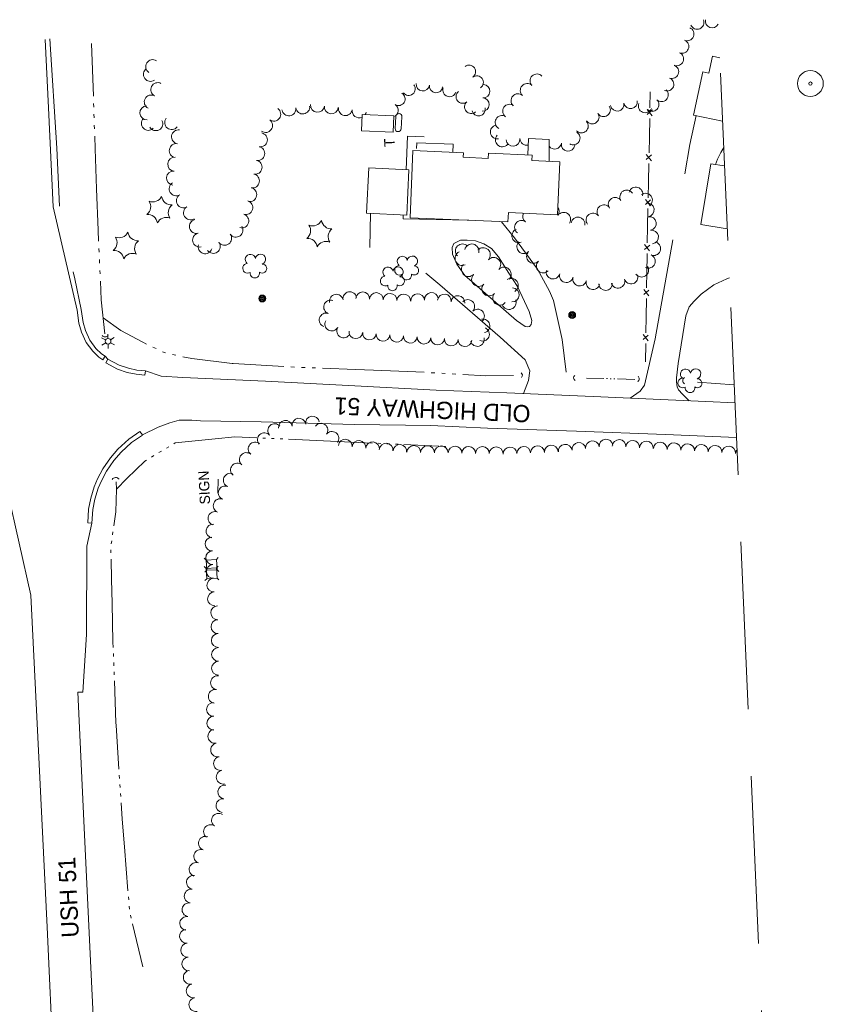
# Model space of a CAD drawing. Header units: feet. Extents: x 190818 to 192988, y 269845 to 270982.
# Tile 3 of 6: x 191407 to 191873, y 270302 to 270874. Entities that reach past the tile are written whole.
import ezdxf
from ezdxf.enums import TextEntityAlignment as Align

# ---------------------------------------------------------------- set-up
doc = ezdxf.new("R2010")
doc.units = ezdxf.units.FT
doc.header["$MEASUREMENT"] = 0
for name, pattern in [('DGN Style 3', [136.13208, 97.2372, -38.89488]), ('DGN Style 4', [155.676757, 77.78976, -38.89488, 0.097237, -38.89488]), ('DGN Style 5', [68.06604, 29.17116, -38.89488]), ('DGN Style 6', [184.945154, 0.097237, -38.89488, 68.06604, -38.89488, 0.097237, -38.89488])]:
    doc.linetypes.add(name, pattern=pattern)
for name, color, linetype, lineweight in [('E_BLD', 251, 'Continuous', 13), ('E_BLD_Name', 231, 'Continuous', 0), ('E_DWY', 3, 'DGN Style 3', 0), ('E_LAND_Vegetation', 20, 'Continuous', 0), ('E_MAP_Limits', 20, 'DGN Style 3', 0), ('E_MAP_PassPoints', 43, 'Continuous', 0), ('E_MISCPROP', 43, 'Continuous', 0), ('E_MISCPROP_HvyDash', 251, 'DGN Style 3', 13), ('E_MISCPROP_HvyLine', 251, 'Continuous', 13), ('E_MISCPROP_Railing', 43, 'Continuous', 0), ('E_PATH_Sidewalk', 3, 'DGN Style 5', 0), ('E_RDWY', 43, 'Continuous', 13), ('E_RDWY_Gravel', 43, 'DGN Style 3', 13), ('E_RDWY_Name', 231, 'Continuous', 0), ('E_UTL_AboveGroundPipe', 43, 'DGN Style 4', 0), ('E_WTR', 251, 'DGN Style 6', 0)]:
    doc.layers.add(name, color=color, linetype=linetype, lineweight=lineweight)
doc.styles.add('Style-IGR_FONT_0', font='IGR_FONT_0.shx')

# ---------------------------------------------------------------- blocks, each defined once
blk = doc.blocks.new('PP_5')
at = {"layer": 'E_MAP_PassPoints', "color": 43, "linetype": 'Continuous', "lineweight": 0}
for radius in [7.5, 0.96]:
    blk.add_circle((0, 0), radius, dxfattribs=at)
blk = doc.blocks.new('TK5')
at = {"layer": 'E_BLD', "color": 230, "linetype": 'Continuous', "lineweight": 0}
for p, q in [((8.74, 1.85), (1.64, 1.85)), ((1.73, -1.64), (8.76, -1.65))]:
    blk.add_line(p, q, dxfattribs=at)
for centre, start, end in [((1.75, 0.11), 93.5244, 269.5717), ((8.74, 0.1), 270.7062, 89.9569)]:
    blk.add_arc(centre, 1.75, start, end, dxfattribs=at)
blk = doc.blocks.new('TA')
at = {"layer": 'E_BLD_Name', "color": 230, "linetype": 'Continuous', "lineweight": 0, "style": 'Style-IGR_FONT_0'}
blk.add_text('T', height=6, rotation=0, dxfattribs=at).set_placement((-1.95, 0.22), align=Align.MIDDLE_LEFT)
blk = doc.blocks.new('CULVRT')
at = {"layer": 'E_MISCPROP_Railing', "color": 43, "linetype": 'Continuous', "lineweight": 0}
blk.add_arc((1.72, 1.29), 2.15, 216.8787, 323.1183, dxfattribs=at)
blk = doc.blocks.new('CULVRT_1')
at = {"layer": 'E_MISCPROP_Railing', "color": 43, "linetype": 'Continuous', "lineweight": 0}
blk.add_arc((2, 1.5), 2.5, 216.8801, 323.1197, dxfattribs=at)
blk = doc.blocks.new('LTP')
at = {"layer": 'E_MISCPROP', "color": 1, "linetype": 'Continuous', "lineweight": 0}
for p, q in [((-1.63, 0.07), (-4.24, 0.14)), ((-0.8, 1.43), (-2, 3.73)), ((0.9, 1.42), (2.27, 3.65)), ((-0.88, -1.42), (-2.24, -3.61)), ((0.76, -1.47), (2, -3.65)), ((1.64, -0.02), (4.16, -0.09))]:
    blk.add_line(p, q, dxfattribs=at)
blk.add_circle((0, 0), 1.64, dxfattribs=at)
blk = doc.blocks.new('POLE')
at = {"layer": 'E_MISCPROP', "color": 1, "linetype": 'Continuous', "lineweight": 0}
for centre, radius in [((-0.01, 0.02), 2.02), ((-0.01, 0.03), 1.52), ((0, -0.01), 1.01), ((0, 0), 0.502)]:
    blk.add_circle(centre, radius, dxfattribs=at)
blk = doc.blocks.new('POLE_1')
at = {"layer": 'E_MISCPROP', "color": 1, "linetype": 'Continuous', "lineweight": 0}
for centre, radius in [((-0.01, 0.02), 2.02), ((-0.01, 0.03), 1.52), ((0, -0.01), 1.01), ((0, 0), 0.502)]:
    blk.add_circle(centre, radius, dxfattribs=at)
blk = doc.blocks.new('CULVRT_3')
at = {"layer": 'E_MISCPROP_Railing', "color": 43, "linetype": 'Continuous', "lineweight": 0}
blk.add_arc((1.83, 1.37), 2.29, 216.8797, 323.1193, dxfattribs=at)
blk = doc.blocks.new('CULVRT_4')
at = {"layer": 'E_MISCPROP_Railing', "color": 43, "linetype": 'Continuous', "lineweight": 0}
blk.add_arc((1.59, 1.19), 1.98, 216.8794, 323.119, dxfattribs=at)
blk = doc.blocks.new('CULVRT_5')
at = {"layer": 'E_MISCPROP_Railing', "color": 43, "linetype": 'Continuous', "lineweight": 0}
blk.add_arc((1.42, 1.06), 1.77, 216.8788, 323.1184, dxfattribs=at)
blk = doc.blocks.new('CULVRT_6')
at = {"layer": 'E_MISCPROP_Railing', "color": 43, "linetype": 'Continuous', "lineweight": 0}
blk.add_arc((1.34, 1), 1.67, 216.8785, 323.1181, dxfattribs=at)
blk = doc.blocks.new('PED')
at = {"layer": 'E_UTL_AboveGroundPipe', "color": 251, "linetype": 'Continuous', "lineweight": 13}
for p, q in [((-3.12, 2.9), (-4.17, 3.96)), ((2.88, 2.9), (3.95, 3.96)), ((-4.18, -4.16), (-3.12, -3.1)), ((3.94, -4.16), (2.89, -3.1))]:
    blk.add_line(p, q, dxfattribs=at)
at = {"layer": 'E_UTL_AboveGroundPipe', "color": 251, "linetype": 'Continuous', "lineweight": 13, "flags": 128}
blk.add_lwpolyline([(-3.12, -3.1), (2.89, -3.1), (2.88, 2.9), (-3.12, 2.9)], close=True, dxfattribs=at)
blk = doc.blocks.new('SIGN')
at = {"layer": 'E_MISCPROP', "color": 1, "linetype": 'Continuous', "lineweight": 0, "style": 'Style-IGR_FONT_0'}
blk.add_text('SIGN', height=6, rotation=0, dxfattribs=at).set_placement((-9.6, -0.01), align=Align.MIDDLE_LEFT)
blk = doc.blocks.new('TREE_1')
at = {"layer": 'E_LAND_Vegetation', "color": 94, "linetype": 'Continuous', "lineweight": 0}
for centre, radius, start, end in [((-1.47, 4.28), 2.78, 1.3946, 209.1676), ((-4.47, 0.2), 2.78, 78.0716, 279.0826), ((3.57, 2.42), 2.97, 278.4237, 139.6576), ((-2.01, -4.2), 2.61, 140.7797, 358.7123), ((3.46, -3.43), 2.97, 196.0745, 79.0478)]:
    blk.add_arc(centre, radius, start, end, dxfattribs=at)
blk = doc.blocks.new('PINEL')
at = {"layer": 'E_LAND_Vegetation', "color": 94, "linetype": 'Continuous', "lineweight": 0}
for centre, start, end in [((-8.14, 7.32), 275.2114, 0.9763), ((2.26, 10.71), 215.2114, 300.9763), ((10.41, 3.4), 155.2114, 240.9763), ((-10.4, -3.39), 335.2114, 60.9763), ((-2.25, -10.7), 35.2114, 120.9763), ((8.15, -7.3), 95.2114, 180.9763)]:
    blk.add_arc(centre, 5.72, start, end, dxfattribs=at)
blk = doc.blocks.new('TREE_2')
at = {"layer": 'E_LAND_Vegetation', "color": 94, "linetype": 'Continuous', "lineweight": 0}
for centre, radius, start, end in [((-1.47, 4.28), 2.78, 1.3946, 209.1676), ((-4.47, 0.2), 2.78, 78.0716, 279.0826), ((3.57, 2.42), 2.97, 278.4237, 139.6576), ((-2.01, -4.2), 2.61, 140.7797, 358.7124), ((3.46, -3.43), 2.97, 196.0745, 79.0478)]:
    blk.add_arc(centre, radius, start, end, dxfattribs=at)
blk = doc.blocks.new('TREE_3')
at = {"layer": 'E_LAND_Vegetation', "color": 94, "linetype": 'Continuous', "lineweight": 0}
for centre, radius, start, end in [((-1.47, 4.28), 2.78, 1.3946, 209.1676), ((-4.47, 0.2), 2.78, 78.0716, 279.0826), ((3.57, 2.42), 2.97, 278.4237, 139.6576), ((-2.01, -4.2), 2.61, 140.7797, 358.7123), ((3.46, -3.43), 2.97, 196.0745, 79.0478)]:
    blk.add_arc(centre, radius, start, end, dxfattribs=at)

msp = doc.modelspace()

# ---------------------------------------------------------------- linework, layer by layer
at = {"layer": 'E_DWY', "color": 2, "linetype": 'DGN Style 3', "lineweight": 0, "flags": 128}
for points in [[(191761.16, 270653.99), (191767.06, 270658.02), (191769.43, 270661.51), (191775.63, 270688.38), (191795.87, 270801.21), (191799.53, 270817.9)], [(191815.45, 270799.33), (191813.72, 270796.59), (191811.81, 270792.56), (191810.63, 270789.57)], [(191699.24, 270656.56), (191702.24, 270664.19), (191702.9, 270669.75), (191700.21, 270676.24), (191685.84, 270689.36), (191650.8, 270719.69), (191636.8, 270731.26), (191630.95, 270734.91), (191627.15, 270736.49), (191610.14, 270738.02), (191610.62, 270761.21)], [(191629.48, 270760.33), (191629.46, 270758.07), (191667.54, 270757.16)], [(191686.51, 270756.33), (191694.16, 270747.01), (191707.42, 270728.76), (191714.35, 270715.93), (191716.68, 270710.54), (191721.82, 270688.01), (191724.38, 270666.77), (191725.5, 270661.24), (191730.49, 270655.32)], [(191690.83, 270726.41), (191684.86, 270735.94), (191680.76, 270740.85), (191676.38, 270743.42), (191671.57, 270745.2), (191666.56, 270745.65), (191662.68, 270745.57), (191658.84, 270743.71), (191658, 270741.36), (191658.19, 270737.59), (191660.65, 270731.66), (191665.22, 270725.21), (191670.87, 270720.33), (191677.32, 270714.7)], [(191677.32, 270714.7), (191695.18, 270698.99), (191700.25, 270695.55), (191701.48, 270695.24), (191702.8, 270695.49), (191703.77, 270696.73), (191704.06, 270699.07), (191702.62, 270704.14), (191695.87, 270718.64), (191690.83, 270726.41)], [(191818.75, 270723.7), (191817.27, 270723.22), (191809.69, 270719.61), (191802.37, 270714.24), (191798.24, 270710.27), (191795.43, 270707), (191793.43, 270701.74), (191789.02, 270674.13), (191787.98, 270665.67), (191788.03, 270663.34), (191788.42, 270660.58), (191789.24, 270658.71), (191791.51, 270656.32), (191795.45, 270652.44)]]:
    msp.add_lwpolyline(points, dxfattribs=at)
at = {"layer": 'E_LAND_Vegetation', "color": 94, "linetype": 'Continuous', "lineweight": 0}
for centre, radius, start, end in [((191800.03, 270871.95), 3.92, 202.5208, 22.5054), ((191808.7, 270872.79), 3.92, 168.3147, 331.5637), ((191794.26, 270865.25), 3.92, 247.5768, 67.5615), ((191791.27, 270858), 3.92, 247.5768, 67.5615), ((191788.28, 270850.75), 3.92, 247.5768, 67.5615), ((191484.27, 270846.37), 4.05, 57.17, 237.1546), ((191482.93, 270841.83), 4.05, 125.7998, 305.7845), ((191667.68, 270843.38), 3.85, 305.853, 125.8376), ((191785.4, 270843.4), 3.92, 248.9862, 68.9709), ((191487.19, 270833), 4.05, 62.3739, 242.3586), ((191672.19, 270837.14), 3.85, 305.853, 125.8376), ((191707.11, 270838.05), 4.02, 43.8053, 223.79), ((191782.58, 270836.08), 3.92, 248.9862, 68.9709), ((191632.69, 270833.49), 3.85, 218.0875, 38.0722), ((191640.97, 270836.05), 3.85, 172.4049, 352.3895), ((191648.6, 270835.03), 3.85, 172.4049, 352.3895), ((191656.36, 270832.75), 3.85, 160.6038, 340.5885), ((191664.02, 270828.9), 3.85, 130.0343, 310.0189), ((191675.99, 270832.08), 3.85, 267.0271, 87.0118), ((191701.46, 270832.55), 4.02, 48.0236, 228.0083), ((191779.36, 270829.98), 3.92, 226.2205, 46.2052), ((191483.43, 270825.82), 4.05, 62.3739, 242.3586), ((191626.82, 270827.6), 3.85, 238.7883, 58.773), ((191668.98, 270823), 3.85, 130.0343, 310.0189), ((191675.59, 270824.39), 3.85, 267.0271, 87.0118), ((191696.08, 270826.57), 4.02, 48.0236, 228.0083), ((191761.38, 270825.86), 3.92, 190.5249, 10.5096), ((191773.93, 270824.31), 3.92, 226.2205, 46.2052), ((191480.84, 270819.49), 4.05, 91.9055, 271.8902), ((191554.47, 270818.74), 4.05, 234.1455, 54.1302), ((191563.26, 270821.82), 4.05, 187.8827, 7.8674), ((191571.28, 270822.93), 4.05, 187.8827, 7.8674), ((191579.82, 270823.89), 4.05, 173.9299, 353.9146), ((191587.87, 270823.03), 4.05, 173.9299, 353.9146), ((191596.02, 270821.99), 4.05, 170.5741, 350.5588), ((191604.01, 270820.66), 4.05, 170.5741, 293.1871), ((191604.01, 270820.66), 4.05, 327.7854, 350.5588), ((191622.83, 270821.01), 3.85, 289.0942, 58.773), ((191673.27, 270821.56), 3.85, 192.0504, 12.035), ((191691.26, 270820.46), 4.02, 54.5992, 234.5839), ((191745.79, 270821.28), 3.92, 212.6507, 32.6354), ((191753.67, 270824.43), 3.92, 190.5249, 10.5096), ((191769.87, 270823.49), 3.92, 157.3828, 337.3675), ((191481.72, 270813.41), 4.05, 134.7689, 314.7536), ((191486.08, 270813.21), 4.05, 208.5031, 28.4878), ((191495.26, 270813.86), 4.05, 141.6336, 321.6183), ((191549.73, 270812.18), 4.05, 234.1455, 54.1302), ((191686.92, 270813.96), 4.02, 60.447, 240.4316), ((191732.91, 270811.8), 3.92, 222.8581, 42.8428), ((191739.19, 270817.05), 3.92, 212.6507, 32.6354), ((191499.22, 270805.6), 4.05, 80.8046, 260.7893), ((191684.14, 270808.41), 4.02, 100.1689, 280.1536), ((191728.2, 270804.89), 3.92, 238.0898, 58.0745), ((191546.74, 270803.86), 4.05, 259.1269, 79.1116), ((191687.05, 270803.82), 4.02, 136.7871, 316.7718), ((191693.21, 270804.22), 4.02, 184.2097, 4.1944), ((191701.3, 270804.73), 4.02, 182.2321, 279.9988), ((191497.93, 270797.61), 4.05, 80.8046, 260.7893), ((191545.21, 270795.9), 4.05, 259.1269, 79.1116), ((191717.39, 270802.4), 3.92, 215.2411, 351.5201), ((191725.15, 270801.25), 3.92, 171.5354, 351.5201), ((191496.98, 270789.74), 4.05, 85.3165, 265.3012), ((191543.67, 270787.96), 4.05, 258.933, 78.9177), ((191496.32, 270781.67), 4.05, 85.3165, 265.3012), ((191542.11, 270780.01), 4.05, 258.933, 78.9177), ((191497.88, 270775.44), 4.05, 120.8413, 300.826), ((191540.56, 270772.06), 4.05, 258.933, 78.9177), ((191759.19, 270770.74), 3.99, 32.6995, 212.6842), ((191764.51, 270772.43), 3.99, 343.4018, 163.3865), ((191502.03, 270768.49), 4.05, 120.8413, 300.826), ((191538.27, 270764.52), 4.05, 253.1744, 73.1591), ((191752.47, 270766.43), 3.99, 32.6995, 212.6842), ((191770.07, 270768.84), 3.99, 305.5812, 125.5659), ((191506.18, 270761.53), 4.05, 120.8413, 300.826), ((191716.06, 270762.27), 3.99, 325.7362, 36.9378), ((191745.97, 270762.1), 3.99, 36.9174, 216.9021), ((191771.08, 270763.2), 3.99, 279.0053, 98.99), ((191509.61, 270753.58), 4.05, 103.1569, 283.1416), ((191535.92, 270756.77), 4.05, 253.1744, 73.1591), ((191698.15, 270753.06), 3.99, 54.6363, 234.621), ((191702.86, 270759.37), 3.99, 151.4929, 231.9158), ((191722.65, 270757.78), 3.99, 325.7362, 145.7208), ((191730.91, 270755.04), 3.99, 350.6017, 170.5863), ((191739.59, 270757.31), 3.99, 36.9174, 216.9021), ((191772.33, 270755.32), 3.99, 279.0384, 99.023), ((191532.56, 270751.43), 4.05, 215.5327, 35.5174), ((191696.55, 270748.19), 3.99, 111.5444, 291.5291), ((191773.58, 270747.45), 3.99, 279.0384, 99.023), ((191511.45, 270745.7), 4.05, 103.1569, 283.1416), ((191525.97, 270746.72), 4.05, 215.5327, 35.5174), ((191514.69, 270741.81), 4.05, 162.8056, 342.7903), ((191519.38, 270742.02), 4.05, 215.5327, 35.5174), ((191663.93, 270739.31), 4.13, 44.0552, 224.0399), ((191669.32, 270739.27), 4.13, 346.9306, 166.9152), ((191675.94, 270737.12), 4.13, 316.9489, 136.9336), ((191699.46, 270741.79), 3.99, 135.1719, 315.1566), ((191774.83, 270740.73), 3.99, 247.108, 67.0926), ((191663.77, 270735.08), 4.13, 115.4202, 295.4049), ((191681.97, 270731.48), 4.13, 316.9489, 136.9336), ((191705.12, 270736.17), 3.99, 135.1719, 315.1566), ((191771.72, 270733.38), 3.99, 247.108, 67.0926), ((191667.47, 270728.66), 4.13, 135.4995, 315.4842), ((191688, 270725.85), 4.13, 316.9489, 136.9336), ((191710.8, 270730.63), 3.99, 136.2195, 316.2042), ((191767.85, 270728.21), 3.99, 213.9185, 33.9032), ((191673.37, 270722.93), 4.13, 136.2223, 316.207), ((191692.1, 270719.34), 4.13, 302.1852, 122.1699), ((191716.47, 270727.09), 3.99, 165.2472, 345.2319), ((191724.19, 270725.06), 3.99, 165.2472, 345.2319), ((191731.9, 270723.03), 3.99, 165.2472, 345.2319), ((191754.08, 270721.79), 3.99, 197.6919, 17.6766), ((191761.67, 270724.21), 3.99, 197.6919, 17.6766), ((191679.31, 270717.4), 4.13, 139.6394, 319.6241), ((191692.72, 270713.87), 4.13, 268.0121, 87.9968), ((191739.61, 270721), 3.99, 165.2472, 345.2319), ((191746.91, 270720.42), 3.99, 181.2241, 1.2088), ((191590.77, 270710.23), 3.97, 10.5206, 190.5053), ((191598.58, 270711.68), 3.97, 10.5206, 190.5053), ((191606, 270711.59), 3.97, 357.1, 177.0846), ((191613.93, 270711.19), 3.97, 357.1572, 177.1419), ((191621.86, 270710.79), 3.97, 357.1572, 177.1419), ((191629.8, 270710.4), 3.97, 357.1572, 177.1419), ((191638, 270710.55), 3.97, 4.9011, 184.8858), ((191645.91, 270711.22), 3.97, 4.9011, 184.8858), ((191653.38, 270710.35), 3.97, 353.3563, 173.341), ((191661.27, 270709.43), 3.97, 353.3563, 173.341), ((191667.01, 270707.14), 3.97, 315.6267, 135.6114), ((191685.6, 270712.05), 4.13, 139.6394, 319.6241), ((191587.4, 270706.85), 3.97, 71.1246, 251.1092), ((191672.69, 270701.58), 3.97, 315.6267, 135.6114), ((191690.94, 270709.57), 4.13, 199.8136, 19.7983), ((191584.83, 270699.33), 3.97, 71.1246, 251.1092), ((191675.79, 270695.89), 3.97, 283.4864, 103.4711), ((191588.1, 270696.88), 3.97, 150.4962, 330.4809), ((191595.01, 270692.97), 3.97, 150.4962, 330.4809), ((191675.59, 270691.02), 3.97, 246.1696, 66.1543), ((191602.08, 270692.45), 3.97, 174.5838, 354.5685), ((191609.99, 270691.7), 3.97, 174.5838, 354.5685), ((191617.85, 270691.02), 3.97, 175.9182, 355.9029), ((191625.77, 270690.45), 3.97, 175.9182, 355.9029), ((191633.69, 270689.88), 3.97, 175.9182, 355.9029), ((191641.61, 270689.32), 3.97, 175.9182, 355.9029), ((191649.54, 270688.75), 3.97, 175.9182, 355.9029), ((191657.41, 270688.2), 3.97, 177.2014, 357.1861), ((191672.58, 270687.96), 3.97, 194.7414, 14.7261), ((191665.34, 270687.81), 3.97, 177.2014, 357.1861), ((191576.95, 270639.51), 3.98, 8.8569, 188.8416), ((191554.98, 270635.1), 3.98, 41.3024, 221.287), ((191561.22, 270637.06), 3.98, 8.8569, 188.8416), ((191569.08, 270638.29), 3.98, 8.8569, 188.8416), ((191581.82, 270635.35), 3.98, 323.3214, 143.306), ((191549, 270629.85), 3.98, 41.3024, 221.287), ((191588.2, 270630.59), 3.98, 323.3214, 143.306), ((191543.64, 270624.43), 3.98, 49.9675, 229.9521), ((191595.9, 270626.13), 3.98, 354.3859, 174.3706), ((191603.82, 270625.35), 3.98, 354.3859, 174.3706), ((191611.74, 270624.57), 3.98, 354.3859, 174.3706), ((191619.66, 270623.79), 3.98, 354.3859, 174.3706), ((191627.59, 270623.01), 3.98, 354.3859, 174.3706), ((191635.69, 270622.47), 3.98, 359.0445, 179.0292), ((191643.65, 270622.33), 3.98, 359.0445, 179.0292), ((191651.61, 270622.2), 3.98, 359.0445, 179.0292), ((191659.57, 270622.06), 3.98, 359.0445, 179.0292), ((191667.53, 270621.93), 3.98, 359.0445, 179.0292), ((191675.49, 270621.8), 3.98, 359.0445, 179.0292), ((191683.45, 270621.66), 3.98, 359.0445, 179.0292), ((191691.54, 270621.55), 3.98, 2.6816, 182.6663), ((191699.49, 270621.92), 3.98, 2.6816, 182.6663), ((191707.44, 270622.29), 3.98, 2.6816, 182.6663), ((191715.4, 270622.67), 3.98, 2.6816, 182.6663), ((191723.5, 270623.18), 3.98, 7.192, 187.1767), ((191731.4, 270624.18), 3.98, 7.192, 187.1767), ((191739.3, 270625.17), 3.98, 7.192, 187.1767), ((191747.19, 270626.17), 3.98, 7.192, 187.1767), ((191754.75, 270625.89), 3.98, 356.5933, 176.578), ((191762.7, 270625.41), 3.98, 356.5933, 176.578), ((191770.64, 270624.94), 3.98, 356.5933, 176.578), ((191778.59, 270624.47), 3.98, 356.5933, 176.578), ((191786.54, 270623.99), 3.98, 356.5933, 176.578), ((191794.48, 270623.52), 3.98, 356.5933, 176.578), ((191802.43, 270623.04), 3.98, 356.5933, 176.578), ((191810.37, 270622.57), 3.98, 356.5933, 176.578), ((191818.32, 270622.1), 3.98, 356.5933, 176.578), ((191538.52, 270618.33), 3.98, 49.9675, 229.9521), ((191826.27, 270621.62), 3.98, 142.8401, 176.578), ((191533.4, 270612.24), 3.98, 49.9675, 229.9521), ((191529.26, 270606.32), 3.98, 68.2063, 248.191), ((191526.3, 270598.93), 3.98, 68.2063, 248.191), ((191523.35, 270591.54), 3.98, 68.2063, 248.191), ((191520.39, 270584.15), 3.98, 68.2063, 248.191), ((191519.16, 270576.81), 3.98, 81.8518, 261.8365), ((191518.67, 270569.29), 3.98, 92.5198, 272.5045), ((191519.02, 270561.33), 3.98, 92.5198, 272.5045), ((191519.37, 270553.38), 3.98, 92.5198, 272.5045), ((191519.72, 270545.43), 3.98, 92.5198, 272.5045), ((191520.07, 270537.47), 3.98, 92.5198, 272.5045), ((191521.98, 270529.39), 4.02, 90.7632, 270.7478), ((191522.09, 270521.34), 4.02, 90.7632, 270.7478), ((191522.3, 270513.33), 4.02, 91.7573, 271.742), ((191522.47, 270505.22), 4.02, 89.9489, 269.9336), ((191522.46, 270497.17), 4.02, 89.9489, 269.9336), ((191521.86, 270488.83), 4.02, 80.6685, 260.6531), ((191520.55, 270480.89), 4.02, 80.6685, 260.6531), ((191519.54, 270473.32), 4.02, 91.223, 271.2077), ((191519.71, 270465.27), 4.02, 91.223, 271.2077), ((191520.31, 270457.66), 4.02, 101.6485, 281.6332), ((191521.93, 270449.77), 4.02, 101.6485, 281.6332), ((191523.56, 270441.89), 4.02, 101.6485, 281.6332), ((191525.18, 270434.01), 4.02, 101.6485, 281.6332), ((191526.06, 270425.39), 4.02, 82.3559, 262.3406), ((191524.99, 270417.42), 4.02, 82.3559, 262.3406), ((191522.41, 270408.95), 4.02, 54.9417, 234.9263), ((191517.79, 270402.37), 4.02, 54.9417, 234.9263), ((191514.82, 270395.58), 4.02, 70.6355, 250.6202), ((191512.15, 270387.98), 4.02, 70.6355, 250.6202), ((191509.48, 270380.39), 4.02, 70.6355, 250.6202), ((191507.87, 270372.92), 4.02, 80.8823, 260.867), ((191506.6, 270364.97), 4.02, 80.8823, 260.867), ((191505.32, 270357.02), 4.02, 80.8823, 260.867), ((191504.04, 270349.08), 4.02, 80.8823, 260.867), ((191503.85, 270341.6), 4.02, 94.8141, 274.7988), ((191504.53, 270333.58), 4.02, 94.8141, 274.7988), ((191505.2, 270325.56), 4.02, 94.8141, 274.7988), ((191506.08, 270317.83), 4.02, 101.8116, 281.7963), ((191507.73, 270309.95), 4.02, 101.8116, 281.7963), ((191509.27, 270301.99), 4.02, 100.1499, 280.1346)]:
    msp.add_arc(centre, radius, start, end, dxfattribs=at)
at = {"layer": 'E_MAP_Limits', "color": 3, "linetype": 'DGN Style 3', "lineweight": 0, "flags": 128}
msp.add_lwpolyline([(191813.56, 270842.63), (191853.88, 269918.62)], dxfattribs=at)
at = {"layer": 'E_MISCPROP', "color": 1, "linetype": 'Continuous', "lineweight": 0}
msp.add_line((191522.1, 270598.84), (191522.15, 270606.94), dxfattribs=at)
at = {"layer": 'E_MISCPROP_HvyDash', "color": 230, "linetype": 'DGN Style 3', "lineweight": 13, "flags": 128}
msp.add_lwpolyline([(191701.78, 270795.06), (191701.79, 270795.16), (191702.14, 270804.6), (191714.14, 270804.08), (191714.27, 270792.43), (191714.23, 270791.45)], dxfattribs=at)
at = {"layer": 'E_MISCPROP_HvyLine', "color": 230, "linetype": 'Continuous', "lineweight": 13, "flags": 128}
for points in [[(191814.78, 270814.64), (191797.88, 270818.25), (191803.24, 270843.31), (191806.75, 270842.56), (191808.85, 270852.37), (191813.12, 270851.46)], [(191817.5, 270752.13), (191802.23, 270754.65), (191808.05, 270789.99), (191815.91, 270788.7)]]:
    msp.add_lwpolyline(points, dxfattribs=at)
for points in [[(191623.74, 270808.33), (191605.3, 270809.04), (191605.67, 270818.57), (191624.11, 270817.85)], [(191719.06, 270760.42), (191720.41, 270791.18), (191704.21, 270791.89), (191704.34, 270794.94), (191679.04, 270796.05), (191678.91, 270793.09), (191664.33, 270793.72), (191664.44, 270796.34), (191635.21, 270797.61), (191633.51, 270758.65), (191690.28, 270756.17), (191690.52, 270761.66)], [(191631.63, 270760.23), (191632.85, 270786.44), (191609.54, 270787.52), (191608.32, 270761.31)]]:
    msp.add_lwpolyline(points, close=True, dxfattribs=at)
at = {"layer": 'E_MISCPROP_Railing', "color": 43, "linetype": 'Continuous', "lineweight": 0}
for p, q in [((191771.02, 270821.4), (191773.99, 270817.85)), ((191774.06, 270821.18), (191771.03, 270818.61)), ((191770.51, 270795.27), (191773.48, 270791.73)), ((191773.54, 270795.06), (191770.52, 270792.49)), ((191769.99, 270769.15), (191772.96, 270765.61)), ((191773.03, 270768.94), (191770, 270766.37)), ((191769.48, 270743.03), (191772.45, 270739.49)), ((191772.51, 270742.81), (191769.49, 270740.25)), ((191769.06, 270716.9), (191772.05, 270713.37)), ((191772.1, 270716.7), (191769.09, 270714.12)), ((191768.68, 270690.78), (191771.66, 270687.25)), ((191771.71, 270690.58), (191768.7, 270688))]:
    msp.add_line(p, q, dxfattribs=at)
at = {"layer": 'E_MISCPROP_Railing', "color": 43, "linetype": 'Continuous', "lineweight": 0, "flags": 128}
for points in [[(191772.86, 270831.79), (191772.67, 270822.45)], [(191772.55, 270816.28), (191772.34, 270805.67)], [(191772.34, 270805.67), (191772.16, 270796.33)], [(191772.04, 270790.16), (191771.83, 270779.54)], [(191771.83, 270779.54), (191771.65, 270770.21)], [(191771.52, 270764.04), (191771.32, 270753.42)], [(191771.32, 270753.42), (191771.13, 270744.09)], [(191771.01, 270737.92), (191770.99, 270736.77), (191770.85, 270727.3)], [(191770.85, 270727.3), (191770.71, 270717.97)], [(191770.62, 270711.79), (191770.46, 270701.18)], [(191770.46, 270701.18), (191770.33, 270691.84)], [(191770.24, 270685.67), (191770.08, 270675.06)]]:
    msp.add_lwpolyline(points, dxfattribs=at)
at = {"layer": 'E_PATH_Sidewalk', "color": 2, "linetype": 'DGN Style 5', "lineweight": 0, "flags": 128}
for points in [[(191631.35, 270786.51), (191632, 270805.94), (191661.76, 270804.91), (191661.84, 270796.45)], [(191658.35, 270796.6), (191658.5, 270801.4), (191637.41, 270802.06), (191637.28, 270797.52)]]:
    msp.add_lwpolyline(points, dxfattribs=at)
at = {"layer": 'E_RDWY', "color": 30, "linetype": 'Continuous', "lineweight": 13, "flags": 128}
for points in [[(191421.83, 270862.12), (191423.74, 270822.38), (191426.51, 270765.02), (191440.39, 270705.04)], [(191442.86, 270705.4), (191443.96, 270697.88), (191445.23, 270693.14), (191447.79, 270687.59), (191451.33, 270682.84), (191454.56, 270679.74), (191456.7, 270678.29)], [(191440.39, 270705.04), (191441.51, 270697.38), (191442.87, 270692.29), (191445.63, 270686.3), (191449.45, 270681.18), (191452.98, 270677.79), (191455.29, 270676.22), (191456.7, 270678.29)], [(191458.28, 270676.6), (191456.7, 270678.29)], [(191458.28, 270676.6), (191457.1, 270674.4), (191463.86, 270670.78), (191469.49, 270668.9), (191474.63, 270667.77), (191479.79, 270667.31)], [(191458.28, 270676.6), (191464.85, 270673.08), (191470.16, 270671.31), (191475.01, 270670.25), (191480.01, 270669.8)], [(191479.79, 270667.31), (191480, 270669.7), (191489.17, 270666.78), (191501.78, 270665.94), (191549.59, 270663.84), (191597.86, 270661.32), (191648.68, 270658.62), (191689.6, 270656.94), (191739.74, 270654.95), (191805.1, 270652.01), (191821.91, 270651.21)], [(191476.88, 270634.54), (191478.25, 270632.56), (191487.39, 270637.01), (191494.1, 270639.53), (191499.62, 270641.2), (191506.89, 270641.08), (191511.89, 270640.85), (191547.24, 270640.22), (191601.25, 270638.7), (191645.65, 270638.03), (191678.41, 270636.56), (191730.1, 270634.72), (191781.62, 270632.87), (191822.79, 270631.02)], [(191476.88, 270634.54), (191470.45, 270630.09), (191464.13, 270624.32), (191459.77, 270619.35), (191455.29, 270612.86), (191452.3, 270607.08), (191450.37, 270602.51), (191448.31, 270595.95), (191447.05, 270589.59), (191446.55, 270581.53)], [(191478.3, 270632.48), (191472.01, 270628.13), (191465.92, 270622.56), (191461.75, 270617.81), (191457.44, 270611.57), (191454.56, 270606.01), (191452.72, 270601.65), (191450.74, 270595.34), (191449.54, 270589.26), (191449.04, 270581.37)], [(191400.08, 270599.97), (191413.55, 270539.68)], [(191446.55, 270581.53), (191448.94, 270581.38), (191446.12, 270568.1), (191445.83, 270516.72), (191443.76, 270483.39), (191440.82, 270483.22), (191444.35, 270408.62), (191447.92, 270331.41), (191451.9, 270251.11), (191455.57, 270172.24), (191459.25, 270098.2), (191462.65, 270029.59), (191466.19, 269959.26)], [(191413.55, 270539.68), (191418.41, 270441.47), (191423.02, 270346.93), (191426.67, 270266.39), (191431.05, 270180), (191434.53, 270107.51), (191437.09, 270052.25)]]:
    msp.add_lwpolyline(points, dxfattribs=at)
at = {"layer": 'E_RDWY_Gravel', "color": 30, "linetype": 'DGN Style 3', "lineweight": 13, "flags": 128}
msp.add_lwpolyline([(191424.67, 270862.42), (191428.56, 270799.09), (191430.21, 270763.17), (191439.1, 270723.14), (191442.86, 270705.4)], dxfattribs=at)
at = {"layer": 'E_WTR', "color": 150, "linetype": 'Continuous', "lineweight": 0, "flags": 128}
for points in [[(191448.81, 270859.78), (191449.83, 270829.23)], [(191449.97, 270825.01), (191450.04, 270822.9)], [(191450.18, 270818.69), (191450.25, 270816.58)], [(191450.4, 270812.37), (191450.47, 270810.26)], [(191450.61, 270806.05), (191450.85, 270798.72), (191451.7, 270775.5)], [(191451.7, 270775.5), (191452.57, 270751.49), (191452.86, 270744.95)], [(191453.05, 270740.73), (191453.15, 270738.63)], [(191453.33, 270734.41), (191453.43, 270732.31)], [(191453.61, 270728.09), (191453.71, 270725.99)], [(191453.9, 270721.78), (191454.37, 270711.08), (191456.4, 270691.32)], [(191455.46, 270700.46), (191465.85, 270693.24), (191478.47, 270686.41), (191480.71, 270685.33)], [(191484.37, 270683.56), (191486.21, 270682.68)], [(191489.87, 270680.91), (191491.03, 270680.35), (191491.76, 270680.19)], [(191495.74, 270679.31), (191497.73, 270678.88)], [(191501.71, 270678), (191506.92, 270676.86), (191530.33, 270674.02), (191530.92, 270673.99)], [(191530.92, 270673.99), (191560.39, 270672.31)], [(191564.46, 270672.08), (191566.49, 270671.97)], [(191570.56, 270671.8), (191572.59, 270671.72)], [(191576.66, 270671.57), (191578.69, 270671.49)], [(191582.76, 270671.33), (191601.91, 270670.6), (191612.25, 270670.17)], [(191612.25, 270670.17), (191641.74, 270668.93)], [(191645.81, 270668.7), (191647.84, 270668.58)], [(191651.9, 270668.35), (191653.94, 270668.23)], [(191658, 270668), (191660.03, 270667.88)], [(191664.1, 270667.65), (191677.44, 270666.88), (191693.58, 270667)], [(191735.78, 270665.62), (191746, 270665.31)], [(191747.41, 270665.27), (191748.11, 270665.25)], [(191749.52, 270665.21), (191750.23, 270665.19)], [(191751.64, 270665.15), (191752.35, 270665.12)], [(191753.75, 270665.08), (191763.98, 270664.78)], [(191800.18, 270663.27), (191821.45, 270661.7)], [(191544.71, 270630.92), (191531.8, 270631.5), (191520.5, 270630.35)], [(191493.62, 270625.75), (191492.19, 270624.89)], [(191520.5, 270630.35), (191497.37, 270628), (191496.49, 270627.48)], [(191549.73, 270630.69), (191548.05, 270630.77)], [(191554.74, 270630.46), (191553.07, 270630.54)], [(191559.76, 270630.24), (191558.09, 270630.31)], [(191587.35, 270628.99), (191563.1, 270630.09)], [(191611.6, 270627.89), (191587.35, 270628.99)], [(191616.62, 270627.66), (191614.95, 270627.74)], [(191621.64, 270627.43), (191620.2, 270627.5), (191619.97, 270627.51)], [(191626.65, 270627.18), (191624.98, 270627.26)], [(191654.25, 270625.83), (191630, 270627.02)], [(191485.01, 270620.57), (191483.58, 270619.71)], [(191489.32, 270623.16), (191487.88, 270622.3)], [(191480.71, 270617.99), (191479.67, 270617.36), (191469.29, 270607.27), (191463.32, 270601.2)], [(191463.11, 270605.42), (191463.32, 270601.2), (191462.82, 270587.99), (191461.69, 270579.9)], [(191461.19, 270576.39), (191460.95, 270574.64)], [(191460.46, 270571.14), (191460.21, 270569.38)], [(191459.97, 270565.87), (191460.02, 270564.1)], [(191460.11, 270560.56), (191460.44, 270548.6), (191460.73, 270534.91)], [(191460.73, 270534.91), (191461.21, 270512.28), (191461.32, 270509.26)], [(191461.45, 270505.72), (191461.51, 270503.96)], [(191461.64, 270500.42), (191461.71, 270498.65)], [(191461.83, 270495.11), (191461.9, 270493.34)], [(191462.03, 270489.81), (191462.92, 270465.5), (191463, 270464.17)], [(191463, 270464.17), (191464.67, 270438.57)], [(191464.89, 270435.04), (191465.01, 270433.27)], [(191465.24, 270429.74), (191465.35, 270427.97)], [(191465.58, 270424.44), (191465.7, 270422.68)], [(191465.92, 270419.15), (191466.55, 270409.54), (191467.85, 270393.56)], [(191467.85, 270393.56), (191469.93, 270367.99)], [(191470.22, 270364.47), (191470.36, 270362.7)], [(191470.65, 270359.18), (191470.79, 270357.41)], [(191471.41, 270353.94), (191471.81, 270352.22)], [(191472.63, 270348.77), (191478.52, 270323.8)]]:
    msp.add_lwpolyline(points, dxfattribs=at)

# ---------------------------------------------------------------- block references
at = {"layer": 'E_BLD', "color": 230, "linetype": 'Continuous', "lineweight": 0, "xscale": 1.000000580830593, "yscale": 1.000000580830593, "zscale": 1.000000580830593, "rotation": 86.39843512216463}
msp.add_blockref('TK5', (191626.62, 270808.6), dxfattribs=at)
at = {"layer": 'E_BLD_Name', "color": 230, "linetype": 'Continuous', "lineweight": 0, "xscale": 0.9999986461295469, "yscale": 0.9999986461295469, "zscale": 0.9999986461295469, "rotation": 92.71869661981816}
msp.add_blockref('TA', (191621.77, 270801.73), dxfattribs=at)
at = {"layer": 'E_LAND_Vegetation', "color": 94, "linetype": 'Continuous', "lineweight": 0, "xscale": 0.9999986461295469, "yscale": 0.9999986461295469, "zscale": 0.9999986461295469, "rotation": 92.71869661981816}
for name, p in [('PINEL', (191488.21, 270763.31)), ('PINEL', (191580.93, 270749.41)), ('PINEL', (191468.68, 270742.48)), ('TREE_2', (191543.48, 270730.97)), ('TREE_1', (191631.61, 270729.84)), ('TREE_1', (191623.31, 270723.56)), ('TREE_3', (191795.88, 270664.42))]:
    msp.add_blockref(name, p, dxfattribs=at)
at = {"layer": 'E_MAP_PassPoints', "color": 43, "linetype": 'Continuous', "lineweight": 0, "xscale": 1.00000025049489, "yscale": 1.00000025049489, "zscale": 1.00000025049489, "rotation": 0.04055431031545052}
msp.add_blockref('PP_5', (191865.69, 270836.54), dxfattribs=at)
at = {"layer": 'E_MISCPROP', "color": 1, "linetype": 'Continuous', "lineweight": 0, "xscale": 0.9999986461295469, "yscale": 0.9999986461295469, "zscale": 0.9999986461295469, "rotation": 92.71869661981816}
for name, p in [('POLE', (191547.83, 270711.79)), ('POLE_1', (191727.56, 270702.17)), ('LTP', (191458.37, 270686.92)), ('SIGN', (191514.16, 270601.84))]:
    msp.add_blockref(name, p, dxfattribs=at)
at = {"layer": 'E_MISCPROP_Railing', "color": 43, "linetype": 'Continuous', "lineweight": 0}
for name, p, xscale, yscale, zscale, rotation in [('CULVRT', (191454.97, 270690.34), 0.9999988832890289, 0.9999988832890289, 0.9999988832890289, 359.3753970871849), ('CULVRT_6', (191698.15, 270665.99), 0.9999975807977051, 0.9999975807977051, 0.9999975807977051, 95.9720399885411), ('CULVRT_5', (191729.03, 270667.09), 1.000001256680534, 1.000001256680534, 1.000001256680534, 273.4636292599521), ('CULVRT_4', (191765.55, 270663.48), 1.00000083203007, 1.00000083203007, 1.00000083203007, 86.19176411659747), ('CULVRT_3', (191792.63, 270665.94), 1.000001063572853, 1.000001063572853, 1.000001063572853, 271.2143178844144), ('CULVRT_1', (191464.73, 270606.89), 1.000001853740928, 1.000001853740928, 1.000001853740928, 181.2164518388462)]:
    msp.add_blockref(name, p, dxfattribs=dict(at, xscale=xscale, yscale=yscale, zscale=zscale, rotation=rotation))
at = {"layer": 'E_UTL_AboveGroundPipe', "color": 251, "linetype": 'Continuous', "lineweight": 13, "xscale": 0.9999986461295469, "yscale": 0.9999986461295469, "zscale": 0.9999986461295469, "rotation": 92.71869661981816}
for p in [(191518.32, 270557.26), (191518.31, 270552.38)]:
    msp.add_blockref('PED', p, dxfattribs=at)

# ---------------------------------------------------------------- texts
at = {"layer": 'E_RDWY_Name', "color": 30, "linetype": 'Continuous', "lineweight": 0, "style": 'Style-IGR_FONT_0'}
for s, rotation, width, p in [('OLD HIGHWAY 51', 177.6423, 0.999758, (191703.54, 270649.78)), ('USH 51', 92.6541, 0.999986, (191441.47, 270341.06))]:
    msp.add_text(s, height=10, rotation=rotation, dxfattribs=dict(at, width=width)).set_placement(p)

doc.saveas('drawing.dxf')
